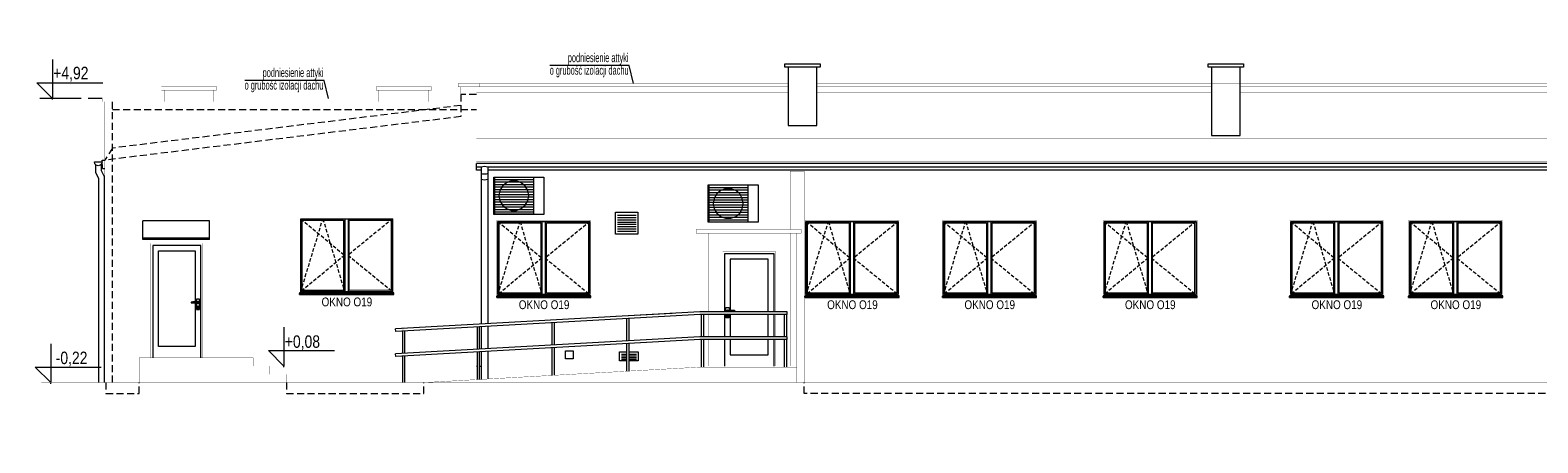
# Model space of a CAD drawing. Header units: millimetres. Extents: x 18880 to 99371, y -5529 to 27899.
# Tile 68 of 158: x 34081 to 36805, y 3915 to 4661. Entities that reach past the tile are written whole.
import ezdxf

# ---------------------------------------------------------------- set-up
doc = ezdxf.new("R2010")
doc.units = ezdxf.units.MM
doc.linetypes.add('DASHED', pattern=[19.05, 12.7, -6.35])
for name, color, linetype, lineweight in [('AA_HATCH', 252, 'Continuous', 0), ('AA_OPIS', 2, 'Continuous', 0), ('AA_WIDOK', 254, 'Continuous', 0), ('AA_WYMIAROWANIE_WEW', 253, 'Continuous', 0)]:
    doc.layers.add(name, color=color, linetype=linetype, lineweight=lineweight)
doc.styles.add('ARIAL', font='arial.ttf')
doc.styles.add('DIM07', font='romans.shx', dxfattribs={"width": 0.7})
doc.styles.add('Dimensions', font='arial.ttf', dxfattribs={"width": 0.8})
doc.dimstyles.new('Rzędne__wierzch', dxfattribs={"dimtxt": 15, "dimasz": 0.75, "dimexe": 8, "dimexo": 0, "dimgap": 0, "dimtad": 0, "dimjust": 2, "dimtih": 1, "dimtoh": 1, "dimlfac": 0.01, "dimzin": 1, "dimtxsty": 'Dimensions', "dimblk": 'KOTA', "dimcen": 0, "dimse1": 1, "dimse2": 1, "dimsd1": 1, "dimclrd": 256, "dimclre": 256, "dimclrt": 256, "dimazin": 0, "dimtfac": 1, "dimtofl": 0, "dimtmove": 2, "dimatfit": 2, "dimldrblk": 'NONE', "dimfxl": 1, "dimlwd": -1, "dimlwe": -1, "dimarcsym": 0})

# ---------------------------------------------------------------- blocks, each defined once
blk = doc.blocks.new('okno O19')
at = {"layer": 'AA_OPIS', "linetype": 'DASHED', "ltscale": 0.5}
for points in [[(-168, -2), (-88.6, -67.9), (-168, -134), (-128, -2), (-88.6, -133.9)], [(-2, -1.8), (-82.6, -67.9), (-2, -133.8)]]:
    blk.add_lwpolyline(points, dxfattribs=at)
at = {"layer": 'AA_WIDOK', "color": 255, "const_width": 0.3}
for points in [[(-170, -136), (-170, 0)], [(-170, 0), (0, 0)], [(0, 0), (0, -136)]]:
    blk.add_lwpolyline(points, dxfattribs=at)
at = {"layer": 'AA_WIDOK'}
for points in [[(-168, -2), (-2, -1.8)], [(-168, -134), (-168, -2)], [(-165.5, -4.5), (-90.5, -4.4)], [(-165.5, -131.5), (-165.5, -4.5)], [(-90.5, -4.4), (-90.5, -131.4)], [(-88.6, -1.9), (-88.6, -133.9)], [(-82.6, -1.9), (-82.6, -133.9)], [(-80.5, -4.4), (-4.5, -4.3)], [(-80.5, -131.4), (-80.5, -4.4)], [(-4.5, -4.3), (-4.5, -131.3)], [(-2, -1.8), (-2, -133.8)], [(-2, -133.8), (-168, -134)], [(-90.5, -131.4), (-165.5, -131.5)], [(-4.5, -131.3), (-80.5, -131.4)]]:
    blk.add_lwpolyline(points, dxfattribs=at)
at = {"layer": 'AA_WIDOK', "color": 4}
for points in [[(-170, -136), (-170, -136.8)], [(0, -136), (-170, -136)], [(0, -136.8), (0, -136)], [(-170, -136.8), (0, -136.8)], [(-170, -138.5), (-170, -136.8)], [(-170, -138.5), (0, -138.5)], [(-170, -139), (-170, -138.5)], [(-170, -139), (0, -139)], [(0, -138.5), (0, -136.8)], [(0, -139), (0, -138.5)]]:
    blk.add_lwpolyline(points, dxfattribs=at)
at = {"layer": 'AA_OPIS', "insert": (-84.6, -144.3), "char_height": 16, "width": 300, "attachment_point": 2, "style": 'ARIAL'}
blk.add_mtext('{\\W0.8;OKNO O19}', dxfattribs=at)
blk = doc.blocks.new('KOTA')
at = {"ltscale": 100}
blk.add_lwpolyline([(62.5, 0), (0, 0), (25, 25), (25, -81)], dxfattribs=at)
blk = doc.blocks.new('*D602')
at = {"layer": 'AA_WYMIAROWANIE_WEW', "transparency": 16777216}
blk.add_line((34121.3, 4535.3), (34121.3, 4536.4), dxfattribs=at)
at = {"layer": 'Defpoints', "color": 0, "transparency": 16777216}
for p in [(34121.3, 4537.6), (34131, 4537.6), (34646.4, 4045.5)]:
    blk.add_point(p, dxfattribs=at)
at = {"layer": 'AA_WYMIAROWANIE_WEW', "transparency": 16777216, "xscale": 1.125, "yscale": 1.125, "zscale": 1.125, "rotation": 90}
blk.add_blockref('KOTA', (34121.3, 4537.6), dxfattribs=at)
at = {"layer": 'AA_WYMIAROWANIE_WEW', "lineweight": 0, "transparency": 16777216, "insert": (34154.7, 4581.3), "char_height": 22.5, "attachment_point": 5, "style": 'Dimensions'}
blk.add_mtext('+4,92', dxfattribs=at)
blk = doc.blocks.new('_None')
blk = doc.blocks.new('*D603')
at = {"layer": 'AA_WYMIAROWANIE_WEW', "transparency": 16777216}
blk.add_line((34539.7, 4051.3), (34539.7, 4052.4), dxfattribs=at)
at = {"layer": 'Defpoints', "color": 0, "transparency": 16777216}
for p in [(34539.7, 4053.5), (34549.4, 4053.5), (35074, 4045.5)]:
    blk.add_point(p, dxfattribs=at)
at = {"layer": 'AA_WYMIAROWANIE_WEW', "transparency": 16777216, "xscale": 1.125, "yscale": 1.125, "zscale": 1.125, "rotation": 90}
blk.add_blockref('KOTA', (34539.7, 4053.5), dxfattribs=at)
at = {"layer": 'AA_WYMIAROWANIE_WEW', "lineweight": 0, "transparency": 16777216, "insert": (34573, 4095.6), "char_height": 22.5, "attachment_point": 5, "style": 'Dimensions'}
blk.add_mtext('+0,08', dxfattribs=at)
blk = doc.blocks.new('*D604')
at = {"layer": 'AA_WYMIAROWANIE_WEW', "transparency": 16777216}
blk.add_line((34118.6, 4021.3), (34118.6, 4022.4), dxfattribs=at)
at = {"layer": 'Defpoints', "color": 0, "transparency": 16777216}
for p in [(34113.7, 4023.5), (34118.6, 4023.5), (34081.2, 3914.5)]:
    blk.add_point(p, dxfattribs=at)
at = {"layer": 'AA_WYMIAROWANIE_WEW', "transparency": 16777216, "xscale": 1.125, "yscale": 1.125, "zscale": 1.125, "rotation": 90}
blk.add_blockref('KOTA', (34118.6, 4023.5), dxfattribs=at)
at = {"layer": 'AA_WYMIAROWANIE_WEW', "lineweight": 0, "transparency": 16777216, "insert": (34156, 4066.2), "char_height": 22.5, "attachment_point": 5, "style": 'Dimensions'}
blk.add_mtext('-0,22', dxfattribs=at)

msp = doc.modelspace()

# ---------------------------------------------------------------- linework, layer by layer
at = {"layer": 'AA_OPIS'}
for points in [[(35171.18719, 4564.57138), (35163.35251, 4597.03434), (35020.09776, 4597.03434)], [(34619.99599, 4537.57138), (34612.16131, 4570.03434), (34468.90656, 4570.03434)]]:
    msp.add_lwpolyline(points, dxfattribs=at)
at = {"layer": 'AA_WIDOK'}
for points in [[(35444.15638, 4594.0565), (35444.15638, 4600.0565), (35508.15638, 4600.0565), (35508.15638, 4594.0565)], [(35450.15638, 4488.56659), (35502.15638, 4488.56659), (35502.15638, 4594.0565), (35450.15638, 4594.0565)], [(36209.15638, 4594.0565), (36209.15638, 4600.0565), (36273.15638, 4600.0565), (36273.15638, 4594.0565)], [(36215.15638, 4470.29218), (36267.15638, 4470.29218), (36267.15638, 4594.0565), (36215.15638, 4594.0565)], [(35138.77046, 4331.79614), (35178.77046, 4331.79614), (35178.77046, 4291.79614), (35138.77046, 4291.79614)], [(35048.09428, 4080.80328), (35062.09428, 4080.80328), (35062.09428, 4066.80328), (35048.09428, 4066.80328)]]:
    msp.add_lwpolyline(points, close=True, dxfattribs=at)
at = {"layer": 'AA_WIDOK', "color": 4, "const_width": 0.5}
for points in [[(34318.15638, 4558.57138), (34418.15638, 4558.57138)], [(34318.15638, 4552.57138), (34318.15638, 4558.57138)], [(34318.15638, 4552.57138), (34418.15638, 4552.57138)], [(34418.15638, 4558.57138), (34418.21799, 4558.57138)], [(34418.15638, 4552.57138), (34418.15638, 4558.57138)], [(34418.21799, 4552.57138), (34418.21799, 4558.57138)], [(34706.15638, 4558.57138), (34806.15638, 4558.57138)], [(34706.15638, 4552.57138), (34706.15638, 4558.57138)], [(34706.15638, 4552.57138), (34806.15638, 4552.57138)], [(34806.15638, 4558.57138), (34806.21799, 4558.57138)], [(34806.15638, 4552.57138), (34806.15638, 4558.57138)], [(34806.15638, 4552.57138), (34806.21799, 4552.57138)], [(34806.21799, 4552.57138), (34806.21799, 4558.57138)], [(34854.15638, 4564.57138), (34892.15638, 4564.57138)], [(34854.15638, 4558.57138), (34854.15638, 4564.57138)], [(34854.15638, 4558.57138), (34892.15638, 4558.57138)], [(34892.15638, 4564.57138), (34892.21799, 4564.57138)], [(34892.15638, 4558.57138), (34892.15638, 4564.57138)], [(34892.15638, 4558.57138), (34892.21799, 4558.57138)], [(34892.21799, 4564.57138), (35450.15638, 4564.57138)], [(34892.21799, 4558.57138), (34892.21799, 4564.57138)], [(34892.21799, 4558.57138), (35450.15638, 4558.57138)], [(35502.15638, 4564.57138), (37688.09451, 4564.57138)], [(35502.15638, 4558.57138), (36215.15638, 4558.57138)], [(36267.15638, 4558.57138), (37688.09451, 4558.57138)], [(34211.15639, 4537.57138), (34323.15638, 4537.57138)], [(34211.15639, 4531.57138), (34211.15639, 4537.57138)], [(34211.15639, 4531.57138), (34323.15638, 4531.57138)], [(34413.15638, 4537.57138), (34711.15638, 4537.57138)], [(34413.15638, 4531.57138), (34711.15638, 4531.57138)], [(34801.15638, 4537.57138), (34859.15638, 4537.57138)], [(34801.15638, 4531.57138), (34859.15638, 4531.57138)]]:
    msp.add_lwpolyline(points, dxfattribs=at)
at = {"layer": 'AA_WIDOK', "const_width": 0.5}
for points in [[(34323.15638, 4531.57138), (34323.15638, 4552.57138)], [(34413.15638, 4531.57138), (34413.15638, 4552.57138)], [(34711.15638, 4531.57138), (34711.15638, 4552.57138)], [(34801.15638, 4531.57138), (34801.15638, 4552.57138)], [(34859.15638, 4531.57138), (34859.15638, 4558.57138)], [(34887.15638, 4423.42399), (34887.15638, 4558.57138)], [(35450.15638, 4548.97606), (34887.15638, 4548.97606)], [(36215.15638, 4548.97606), (35502.15638, 4548.97606)], [(37693.15638, 4548.97606), (36267.15638, 4548.97606)], [(34216.15638, 4053.54791), (34216.15638, 4531.57138)], [(34887.15638, 4464.27068), (37693.15638, 4464.27068)], [(34887.15638, 4423.42399), (34887.15638, 4423.02399)], [(34887.15638, 4423.02399), (37693.15638, 4423.02399)], [(34887.15638, 4419.97606), (34887.15638, 4423.02399)], [(35454.15638, 4405.97606), (35479.15638, 4405.97606)], [(35454.15638, 4300.54791), (35454.15638, 4405.97606)], [(35479.15638, 4023.54791), (35479.15638, 4405.97606)], [(35474.15638, 4300.54791), (35284.15638, 4300.54791)], [(35284.15638, 4293.54791), (35284.15638, 4300.54791)], [(35474.15638, 4293.54791), (35284.15638, 4293.54791)], [(35291.15638, 4293.54791), (35291.15638, 4151.54791)], [(35306.15638, 4293.54791), (35306.15638, 4151.54791)], [(35454.15638, 4053.54791), (35454.15638, 4293.54791)], [(35466.15638, 4051.58614), (35466.15638, 4293.54791)], [(35474.15638, 4293.54791), (35474.15638, 4300.54791)], [(35291.15638, 4146.52916), (35291.15638, 4106.537)], [(35306.15638, 4146.54791), (35306.15638, 4106.537)], [(35291.15638, 4101.52916), (35291.15638, 4053.54791)], [(35306.15638, 4101.537), (35306.15638, 4053.54791)], [(34278.15638, 4068.54791), (34484.15638, 4068.54791)], [(34278.15638, 4023.54791), (34278.15638, 4068.54791)], [(34544.15638, 4023.54791), (34544.15638, 4038.54791), (34514.15638, 4038.54791), (34514.15638, 4053.54791), (34484.15638, 4053.54791), (34484.15638, 4068.54791)], [(34278.15638, 4053.54791), (34216.15638, 4053.54791)], [(34218.15638, 4023.54791), (34218.15638, 4053.54791)], [(34754.11808, 4053.54791), (34514.15638, 4053.54791)], [(34544.15638, 4023.54791), (34544.15638, 4038.54791)], [(34887.15638, 4053.54791), (34758.11808, 4053.54791)], [(34791.00675, 4023.54791), (35291.15638, 4051.54791)], [(34907.74668, 4053.54791), (35024.10077, 4053.54791)], [(35028.10077, 4053.54791), (35159.09212, 4053.54791)], [(35163.09212, 4053.54791), (35291.15638, 4053.54791)], [(35291.15638, 4053.54791), (35294.08347, 4053.54791)], [(35291.15638, 4051.54791), (35466.15638, 4051.54791)], [(35298.08347, 4053.54791), (35306.15638, 4053.54791)], [(35306.15638, 4053.54791), (35332.15638, 4053.54791)], [(35428.15638, 4053.54791), (35332.15638, 4053.54791)], [(35428.15638, 4053.54791), (35444.08347, 4053.54791)], [(35448.08347, 4053.54791), (35454.15638, 4053.54791)], [(35454.15638, 4053.54791), (35466.15638, 4053.54791)], [(35466.15638, 4023.54791), (35466.15638, 4051.54791)], [(35479.15638, 4053.54791), (37670.81155, 4053.54791)]]:
    msp.add_lwpolyline(points, dxfattribs=at)
at = {"layer": 'AA_WIDOK', "color": 1, "lineweight": 0, "ltscale": 0.1, "const_width": 2}
msp.add_lwpolyline([(34148.33179, 4537.57138), (34098.33179, 4537.57138)], dxfattribs=at)
at = {"layer": 'AA_WIDOK', "color": 251, "linetype": 'DASHED', "lineweight": 0, "ltscale": 2}
msp.add_lwpolyline([(34211.15639, 4537.57138), (34100.33262, 4537.57138)], dxfattribs=at)
at = {"layer": 'AA_WIDOK', "color": 8, "linetype": 'DASHED'}
for points in [[(34859.15638, 4544.57138), (34859.15638, 4504.57138), (34216.15638, 4425.85989)], [(34859.15638, 4524.72067), (34230.15638, 4447.72297), (34216.15638, 4425.85989)], [(34230.15638, 4023.54791), (34230.15638, 4531.57138)], [(34887.15638, 4544.57138), (34859.15638, 4544.57138)], [(34230.15638, 4517.57138), (34887.15638, 4517.57138)], [(34218.15638, 4023.54791), (34218.15638, 4003.54791), (34278.15638, 4003.54791), (34278.15638, 4023.54791)], [(34544.15638, 4023.54791), (34544.15638, 4003.54791), (34792.12642, 4003.54791), (34792.12642, 4023.54791)], [(38323.15638, 4003.54791), (35479.15638, 4003.54791), (35479.15638, 4023.54791)]]:
    msp.add_lwpolyline(points, dxfattribs=at)
at = {"layer": 'AA_WIDOK', "color": 4}
for points in [[(34198.0942, 4419.04791), (34197.15638, 4422.54791)], [(34197.15638, 4422.54791), (34204.15638, 4422.54791)], [(34200.65638, 4416.48573), (34198.0942, 4419.04791)], [(34199.15638, 4417.98573), (34199.15638, 4403.68513)], [(34204.15638, 4415.54791), (34200.65638, 4416.48573)], [(34204.15638, 4422.54791), (34211.15638, 4422.54791)], [(34207.65638, 4416.48573), (34204.15638, 4415.54791)], [(34210.21856, 4419.04791), (34207.65638, 4416.48573)], [(34209.15638, 4417.98573), (34209.15638, 4406.82766)], [(34211.15638, 4422.54791), (34210.21856, 4419.04791)], [(37735.15638, 4419.97606), (34887.15638, 4419.97606)], [(34887.15638, 4416.47606), (34887.15638, 4419.97606)], [(34887.15638, 4413.91389), (34887.15638, 4416.47606)], [(34887.15638, 4412.97606), (34887.15638, 4413.91389)], [(34895.74668, 4412.97606), (34887.15638, 4412.97606)], [(34895.74668, 4412.97606), (34895.74668, 4129.43014)], [(37670.81155, 4412.97606), (34907.74668, 4412.97606)], [(34907.74668, 4412.97606), (34907.74668, 4402.68455)], [(34907.74668, 4412.97606), (34907.74668, 4130.10104)], [(34199.15638, 4403.68513), (34204.60377, 4393.00597)], [(34204.60377, 4393.00597), (34204.60377, 4023.54791)], [(34209.15638, 4406.82766), (34214.60377, 4396.14851)], [(34214.60377, 4396.14851), (34214.60377, 4023.54791)], [(34895.74668, 4124.42233), (34895.74668, 4084.43014)], [(34907.74668, 4125.09323), (34907.74668, 4085.10104)], [(34895.74668, 4079.42233), (34895.74668, 4029.41159)], [(34907.74668, 4080.09323), (34907.74668, 4030.08339)]]:
    msp.add_lwpolyline(points, dxfattribs=at)
at = {"layer": 'AA_WIDOK'}
for points in [[(34211.15638, 4425.55989), (34216.15638, 4425.85989)], [(34212.05476, 4410.58682), (34211.15638, 4425.55989)], [(34887.15638, 4408.07176), (34887.15638, 4412.97606)], [(34212.05476, 4410.58682), (34216.15638, 4410.83292)], [(34887.15638, 4407.97606), (34887.15638, 4408.07176)], [(34887.15638, 4408.07176), (34895.74668, 4408.07176)], [(34895.74668, 4407.97606), (34887.15638, 4407.97606)], [(34907.74668, 4408.07176), (37670.81155, 4408.07176)], [(34918.85066, 4327.81157), (34918.85066, 4395.31157)], [(34918.85066, 4395.31157), (35008.85066, 4395.31157)], [(34918.85066, 4390.81157), (34919.75066, 4390.81157)], [(34918.85066, 4386.31157), (34919.75066, 4386.31157)], [(34990.85066, 4394.63657), (34919.75066, 4394.63657)], [(34919.75066, 4394.63657), (34919.75066, 4328.48657)], [(34919.75066, 4390.81157), (34990.85066, 4390.81157)], [(34919.75066, 4386.31157), (34990.85066, 4386.31157)], [(34941.35066, 4384.94426), (34934.16746, 4378.91684)], [(34950.16216, 4388.15138), (34941.35066, 4384.94426)], [(34959.53916, 4388.15138), (34950.16216, 4388.15138)], [(34968.35066, 4384.94426), (34959.53916, 4388.15138)], [(34975.53386, 4378.91684), (34968.35066, 4384.94426)], [(34990.85066, 4328.48657), (34990.85066, 4394.63657)], [(35008.85066, 4395.31157), (35008.85066, 4327.81157)], [(35452.15638, 4408.07176), (35452.15638, 4407.97606)], [(35469.15638, 4408.07176), (35469.15638, 4407.97606)], [(35497.15638, 4407.97606), (35497.15638, 4408.07176)], [(35665.15638, 4408.07176), (35665.15638, 4407.97606)], [(35682.15638, 4408.07176), (35682.15638, 4407.97606)], [(36081.63449, 4408.05948), (36081.63449, 4408.07176)], [(36081.63449, 4407.97606), (36081.63449, 4408.05948)], [(36083.19438, 4408.05948), (36083.19438, 4408.07176)], [(36083.19438, 4407.97606), (36083.19438, 4408.05948)], [(36152.98848, 4407.97606), (36153.1522, 4408.07176)], [(36195.6697, 4408.07176), (36195.83342, 4407.97606)], [(36222.15638, 4407.97606), (36222.15638, 4408.07176)], [(36258.15638, 4407.97606), (36258.15638, 4408.07176)], [(36275.15638, 4407.97606), (36275.15638, 4408.07176)], [(36796.15638, 4407.97606), (36796.15638, 4408.07176)], [(34918.85066, 4381.81157), (34919.75066, 4381.81157)], [(34918.85066, 4377.31157), (34919.75066, 4377.31157)], [(34918.85066, 4372.81157), (34919.75066, 4372.81157)], [(34918.85066, 4368.31157), (34919.75066, 4368.31157)], [(34918.85066, 4363.81157), (34919.75066, 4363.81157)], [(34918.85066, 4359.31157), (34919.75066, 4359.31157)], [(34919.75066, 4381.81157), (34990.85066, 4381.81157)], [(34919.75066, 4377.31157), (34990.85066, 4377.31157)], [(34919.75066, 4372.81157), (34990.85066, 4372.81157)], [(34919.75066, 4368.31157), (34990.85066, 4368.31157)], [(34919.75066, 4363.81157), (34990.85066, 4363.81157)], [(34919.75066, 4359.31157), (34990.85066, 4359.31157)], [(34929.47896, 4370.79612), (34927.85066, 4361.56157)], [(34927.85066, 4361.56157), (34929.47896, 4352.32703)], [(34934.16746, 4378.91684), (34929.47896, 4370.79612)], [(34980.22236, 4370.79612), (34975.53386, 4378.91684)], [(34981.85066, 4361.56157), (34980.22236, 4370.79612)], [(34980.22236, 4352.32703), (34981.85066, 4361.56157)], [(35306.15638, 4313.54791), (35306.15638, 4381.04791)], [(35306.15638, 4381.04791), (35396.15638, 4381.04791)], [(35306.15638, 4376.54791), (35307.05638, 4376.54791)], [(35306.15638, 4372.04791), (35307.05638, 4372.04791)], [(35306.15638, 4367.54791), (35307.05638, 4367.54791)], [(35306.15638, 4363.04791), (35307.05638, 4363.04791)], [(35306.15638, 4358.54791), (35307.05638, 4358.54791)], [(35378.15638, 4380.37291), (35307.05638, 4380.37291)], [(35307.05638, 4380.37291), (35307.05638, 4314.22291)], [(35307.05638, 4376.54791), (35378.15638, 4376.54791)], [(35307.05638, 4372.04791), (35378.15638, 4372.04791)], [(35307.05638, 4367.54791), (35378.15638, 4367.54791)], [(35307.05638, 4363.04791), (35378.15638, 4363.04791)], [(35307.05638, 4358.54791), (35378.15638, 4358.54791)], [(35321.47318, 4364.65317), (35316.78468, 4356.53245)], [(35328.65638, 4370.68059), (35321.47318, 4364.65317)], [(35337.46788, 4373.88772), (35328.65638, 4370.68059)], [(35346.84488, 4373.88772), (35337.46788, 4373.88772)], [(35355.65638, 4370.68059), (35346.84488, 4373.88772)], [(35362.83958, 4364.65317), (35355.65638, 4370.68059)], [(35367.52808, 4356.53245), (35362.83958, 4364.65317)], [(35378.15638, 4314.22291), (35378.15638, 4380.37291)], [(35396.15638, 4381.04791), (35396.15638, 4313.54791)], [(34918.85066, 4354.81157), (34919.75066, 4354.81157)], [(34918.85066, 4350.31157), (34919.75066, 4350.31157)], [(34918.85066, 4345.81157), (34919.75066, 4345.81157)], [(34918.85066, 4341.31157), (34919.75066, 4341.31157)], [(34918.85066, 4336.81157), (34919.75066, 4336.81157)], [(34918.85066, 4332.31157), (34919.75066, 4332.31157)], [(34919.75066, 4354.81157), (34990.85066, 4354.81157)], [(34919.75066, 4350.31157), (34990.85066, 4350.31157)], [(34919.75066, 4345.81157), (34990.85066, 4345.81157)], [(34919.75066, 4341.31157), (34990.85066, 4341.31157)], [(34919.75066, 4336.81157), (34990.85066, 4336.81157)], [(34919.75066, 4332.31157), (34990.85066, 4332.31157)], [(34929.47896, 4352.32703), (34934.16746, 4344.20631)], [(34934.16746, 4344.20631), (34941.35066, 4338.17889)], [(34941.35066, 4338.17889), (34950.16216, 4334.97176)], [(34950.16216, 4334.97176), (34959.53916, 4334.97176)], [(34959.53916, 4334.97176), (34968.35066, 4338.17889)], [(34968.35066, 4338.17889), (34975.53386, 4344.20631)], [(34975.53386, 4344.20631), (34980.22236, 4352.32703)], [(35306.15638, 4354.04791), (35307.05638, 4354.04791)], [(35306.15638, 4349.54791), (35307.05638, 4349.54791)], [(35306.15638, 4345.04791), (35307.05638, 4345.04791)], [(35306.15638, 4340.54791), (35307.05638, 4340.54791)], [(35306.15638, 4336.04791), (35307.05638, 4336.04791)], [(35306.15638, 4331.54791), (35307.05638, 4331.54791)], [(35307.05638, 4354.04791), (35378.15638, 4354.04791)], [(35307.05638, 4349.54791), (35378.15638, 4349.54791)], [(35307.05638, 4345.04791), (35378.15638, 4345.04791)], [(35307.05638, 4340.54791), (35378.15638, 4340.54791)], [(35307.05638, 4336.04791), (35378.15638, 4336.04791)], [(35307.05638, 4331.54791), (35378.15638, 4331.54791)], [(35316.78468, 4356.53245), (35315.15638, 4347.29791)], [(35315.15638, 4347.29791), (35316.78468, 4338.06336)], [(35316.78468, 4338.06336), (35321.47318, 4329.94264)], [(35362.83958, 4329.94264), (35367.52808, 4338.06336)], [(35369.15638, 4347.29791), (35367.52808, 4356.53245)], [(35367.52808, 4338.06336), (35369.15638, 4347.29791)], [(34284.87404, 4315.62172), (34284.87404, 4315.94627)], [(34404.87404, 4315.94627), (34284.87404, 4315.94627)], [(34284.87404, 4314.64931), (34284.87404, 4315.62172)], [(34284.87404, 4313.03267), (34284.87404, 4314.64931)], [(34284.87404, 4310.77787), (34284.87404, 4313.03267)], [(34284.87404, 4307.89338), (34284.87404, 4310.77787)], [(34284.87404, 4304.39002), (34284.87404, 4307.89338)], [(34284.87404, 4300.28093), (34284.87404, 4304.39002)], [(34404.87404, 4315.62172), (34404.87404, 4315.94627)], [(34404.87404, 4314.64931), (34404.87404, 4315.62172)], [(34404.87404, 4313.03267), (34404.87404, 4314.64931)], [(34404.87404, 4310.77787), (34404.87404, 4313.03267)], [(34404.87404, 4307.89338), (34404.87404, 4310.77787)], [(34404.87404, 4304.39002), (34404.87404, 4307.89338)], [(34404.87404, 4300.28093), (34404.87404, 4304.39002)], [(35008.85066, 4327.81157), (34918.85066, 4327.81157)], [(34919.75066, 4328.48657), (34990.85066, 4328.48657)], [(35142.17497, 4326.17341), (35175.68957, 4326.17341)], [(35142.17497, 4322.0745), (35175.68957, 4322.0745)], [(35142.17497, 4317.97559), (35175.68957, 4317.97559)], [(35142.17497, 4313.87668), (35175.68957, 4313.87668)], [(35142.17497, 4309.77777), (35175.68957, 4309.77777)], [(35142.17497, 4305.67886), (35175.68957, 4305.67886)], [(35306.15638, 4327.04791), (35307.05638, 4327.04791)], [(35306.15638, 4322.54791), (35307.05638, 4322.54791)], [(35306.15638, 4318.04791), (35307.05638, 4318.04791)], [(35396.15638, 4313.54791), (35306.15638, 4313.54791)], [(35307.05638, 4327.04791), (35378.15638, 4327.04791)], [(35307.05638, 4322.54791), (35378.15638, 4322.54791)], [(35307.05638, 4318.04791), (35378.15638, 4318.04791)], [(35307.05638, 4314.22291), (35378.15638, 4314.22291)], [(35321.47318, 4329.94264), (35328.65638, 4323.91522)], [(35328.65638, 4323.91522), (35337.46788, 4320.7081)], [(35337.46788, 4320.7081), (35346.84488, 4320.7081)], [(35346.84488, 4320.7081), (35355.65638, 4323.91522)], [(35355.65638, 4323.91522), (35362.83958, 4329.94264)], [(34284.87404, 4295.58154), (34284.87404, 4300.28093)], [(34284.87404, 4290.30948), (34284.87404, 4295.58154)], [(34284.87404, 4284.48452), (34284.87404, 4290.30948)], [(34284.87404, 4282.52238), (34284.87404, 4284.48452)], [(34404.87404, 4284.48452), (34284.87404, 4284.48452)], [(34404.87404, 4282.52238), (34284.87404, 4282.52238)], [(34404.87404, 4295.58154), (34404.87404, 4300.28093)], [(34404.87404, 4290.30948), (34404.87404, 4295.58154)], [(34404.87404, 4284.48452), (34404.87404, 4290.30948)], [(34404.87404, 4282.52238), (34404.87404, 4284.48452)], [(35142.17497, 4301.57995), (35175.68957, 4301.57995)], [(35142.17497, 4297.48104), (35175.68957, 4297.48104)], [(34302.95638, 4271.74791), (34302.95638, 4261.74791)], [(34389.35638, 4271.74791), (34302.95638, 4271.74791)], [(34302.95638, 4261.74791), (34302.95638, 4088.54791)], [(34312.95638, 4088.54791), (34312.95638, 4261.74791)], [(34312.95638, 4261.74791), (34379.35638, 4261.74791)], [(34379.35638, 4261.74791), (34379.35638, 4169.47453)], [(34389.35638, 4261.74791), (34389.35638, 4271.74791)], [(34389.35638, 4088.54791), (34389.35638, 4261.74791)], [(35335.95638, 4246.74791), (35335.95638, 4256.74791)], [(35335.95638, 4256.74791), (35424.35638, 4256.74791)], [(35424.35638, 4256.74791), (35424.35638, 4246.74791)], [(35335.95638, 4151.54791), (35335.95638, 4246.74791)], [(35345.95638, 4246.74791), (35345.95638, 4154.47453)], [(35414.35638, 4246.74791), (35345.95638, 4246.74791)], [(35414.35638, 4151.54791), (35414.35638, 4246.74791)], [(35424.35638, 4246.74791), (35424.35638, 4151.54791)], [(34372.61592, 4169.27302), (34371.81026, 4169.24791)], [(34371.81026, 4169.24791), (34371.81026, 4167.84791)], [(34371.81026, 4167.84791), (34372.61592, 4167.8228)], [(34375.20535, 4169.35156), (34372.61592, 4169.27302)], [(34372.61592, 4167.8228), (34375.20535, 4167.74426)], [(34377.84541, 4169.4301), (34375.20535, 4169.35156)], [(34375.20535, 4167.74426), (34377.84541, 4167.66572)], [(34380.51599, 4169.50864), (34377.84541, 4169.4301)], [(34377.84541, 4167.66572), (34380.51599, 4167.58718)], [(34379.35638, 4167.62128), (34379.35638, 4088.54791)], [(34381.85638, 4169.54791), (34380.51599, 4169.50864)], [(34380.51599, 4167.58718), (34381.85638, 4167.54791)], [(34387.20638, 4174.54791), (34381.50638, 4174.54791)], [(34381.50638, 4174.54791), (34381.50638, 4169.53765)], [(34381.50638, 4167.55816), (34381.50638, 4155.54791)], [(34384.35638, 4169.54791), (34381.85638, 4169.54791)], [(34381.85638, 4167.54791), (34384.35638, 4167.54791)], [(34383.70638, 4169.67374), (34383.58055, 4169.54791)], [(34383.58055, 4167.54791), (34383.70638, 4167.42207)], [(34384.35638, 4169.84791), (34383.70638, 4169.67374)], [(34383.70638, 4167.42207), (34384.35638, 4167.24791)], [(34383.75638, 4169.58714), (34383.71715, 4169.54791)], [(34383.71715, 4167.54791), (34383.75638, 4167.50868)], [(34384.35638, 4169.74791), (34383.75638, 4169.58714)], [(34383.75638, 4167.50868), (34384.35638, 4167.34791)], [(34385.00638, 4169.67374), (34384.35638, 4169.84791)], [(34384.95638, 4169.58714), (34384.35638, 4169.74791)], [(34384.85638, 4169.41393), (34384.35638, 4169.54791)], [(34384.35638, 4167.54791), (34384.85638, 4167.68188)], [(34384.35638, 4167.34791), (34384.95638, 4167.50868)], [(34384.35638, 4167.24791), (34385.00638, 4167.42207)], [(34385.2224, 4169.04791), (34384.85638, 4169.41393)], [(34384.85638, 4167.68188), (34385.2224, 4168.04791)], [(34385.39561, 4169.14791), (34384.95638, 4169.58714)], [(34384.95638, 4167.50868), (34385.39561, 4167.94791)], [(34385.48221, 4169.19791), (34385.00638, 4169.67374)], [(34385.00638, 4167.42207), (34385.48221, 4167.89791)], [(34385.35638, 4168.54791), (34385.2224, 4169.04791)], [(34385.2224, 4168.04791), (34385.35638, 4168.54791)], [(34385.55638, 4168.54791), (34385.39561, 4169.14791)], [(34385.39561, 4167.94791), (34385.55638, 4168.54791)], [(34385.65638, 4168.54791), (34385.48221, 4169.19791)], [(34385.48221, 4167.89791), (34385.65638, 4168.54791)], [(34387.20638, 4155.54791), (34387.20638, 4174.54791)], [(34381.50638, 4155.54791), (34387.20638, 4155.54791)], [(34382.45112, 4160.14791), (34382.15638, 4159.04791)], [(34382.15638, 4159.04791), (34382.45112, 4157.94791)], [(34382.62433, 4160.04791), (34382.35638, 4159.04791)], [(34382.35638, 4159.04791), (34382.62433, 4158.04791)], [(34383.25638, 4160.95316), (34382.45112, 4160.14791)], [(34382.45112, 4157.94791), (34383.25638, 4157.14265)], [(34383.35638, 4160.77996), (34382.62433, 4160.04791)], [(34382.62433, 4158.04791), (34383.35638, 4157.31586)], [(34384.35638, 4161.24791), (34383.25638, 4160.95316)], [(34383.25638, 4157.14265), (34384.35638, 4156.84791)], [(34384.35638, 4161.04791), (34383.35638, 4160.77996)], [(34383.35638, 4157.31586), (34384.35638, 4157.04791)], [(34383.66356, 4160.34791), (34383.55638, 4159.94791)], [(34383.55638, 4159.94791), (34383.66356, 4159.54791)], [(34383.75016, 4160.29791), (34383.65638, 4159.94791)], [(34383.65638, 4159.94791), (34383.75016, 4159.59791)], [(34383.95638, 4160.64073), (34383.66356, 4160.34791)], [(34383.66356, 4159.54791), (34383.95638, 4159.25509)], [(34384.00638, 4160.55413), (34383.75016, 4160.29791)], [(34383.75016, 4159.59791), (34384.00638, 4159.34169)], [(34384.35638, 4160.74791), (34383.95638, 4160.64073)], [(34383.95638, 4159.25509), (34384.35638, 4159.14791)], [(34384.35638, 4160.64791), (34384.00638, 4160.55413)], [(34384.00638, 4159.34169), (34384.35638, 4159.24791)], [(34385.45638, 4160.95316), (34384.35638, 4161.24791)], [(34385.35638, 4160.77996), (34384.35638, 4161.04791)], [(34384.75638, 4160.64073), (34384.35638, 4160.74791)], [(34384.70638, 4160.55413), (34384.35638, 4160.64791)], [(34384.35638, 4159.24791), (34384.70638, 4159.34169)], [(34384.35638, 4159.14791), (34384.75638, 4159.25509)], [(34384.35638, 4157.04791), (34385.35638, 4157.31586)], [(34384.35638, 4156.84791), (34385.45638, 4157.14265)], [(34384.9626, 4160.29791), (34384.70638, 4160.55413)], [(34384.70638, 4159.34169), (34384.9626, 4159.59791)], [(34385.0492, 4160.34791), (34384.75638, 4160.64073)], [(34384.75638, 4159.25509), (34385.0492, 4159.54791)], [(34385.05638, 4159.94791), (34384.9626, 4160.29791)], [(34384.9626, 4159.59791), (34385.05638, 4159.94791)], [(34385.15638, 4159.94791), (34385.0492, 4160.34791)], [(34385.0492, 4159.54791), (34385.15638, 4159.94791)], [(34386.08843, 4160.04791), (34385.35638, 4160.77996)], [(34385.35638, 4157.31586), (34386.08843, 4158.04791)], [(34386.26164, 4160.14791), (34385.45638, 4160.95316)], [(34385.45638, 4157.14265), (34386.26164, 4157.94791)], [(34386.35638, 4159.04791), (34386.08843, 4160.04791)], [(34386.08843, 4158.04791), (34386.35638, 4159.04791)], [(34386.55638, 4159.04791), (34386.26164, 4160.14791)], [(34386.26164, 4157.94791), (34386.55638, 4159.04791)], [(35291.15699, 4151.537), (34741.31061, 4120.79582)], [(35291.4361, 4146.5448), (34741.58972, 4115.80362)], [(35241.14874, 4148.74832), (35138.96195, 4143.02757)], [(35291.15638, 4151.53697), (35291.15638, 4151.54791)], [(35448.58347, 4151.54791), (35291.15638, 4151.54791)], [(35291.43592, 4146.54791), (35291.15638, 4146.54791)], [(35448.58347, 4146.54791), (35291.43592, 4146.54791)], [(35294.08347, 4106.537), (35294.08347, 4146.54791)], [(35298.08347, 4106.537), (35298.08347, 4146.54791)], [(35335.95638, 4106.537), (35335.95638, 4146.54791)], [(35338.10638, 4159.54791), (35343.80638, 4159.54791)], [(35338.10638, 4151.54791), (35338.10638, 4159.54791)], [(35338.10638, 4140.54791), (35338.10638, 4146.54791)], [(35343.80638, 4140.54791), (35338.10638, 4140.54791)], [(35338.75638, 4144.04791), (35339.05112, 4145.14791)], [(35339.05112, 4142.94791), (35338.75638, 4144.04791)], [(35338.95638, 4144.04791), (35339.22433, 4145.04791)], [(35339.22433, 4143.04791), (35338.95638, 4144.04791)], [(35339.05112, 4145.14791), (35339.85638, 4145.95316)], [(35339.85638, 4142.14265), (35339.05112, 4142.94791)], [(35339.22433, 4145.04791), (35339.95638, 4145.77996)], [(35339.95638, 4142.31586), (35339.22433, 4143.04791)], [(35339.65638, 4153.54791), (35339.83055, 4154.19791)], [(35339.83055, 4152.89791), (35339.65638, 4153.54791)], [(35339.75638, 4153.54791), (35339.91715, 4154.14791)], [(35339.91715, 4152.94791), (35339.75638, 4153.54791)], [(35339.83055, 4154.19791), (35340.30638, 4154.67374)], [(35340.30638, 4152.42207), (35339.83055, 4152.89791)], [(35339.85638, 4145.95316), (35340.95638, 4146.24791)], [(35340.95638, 4141.84791), (35339.85638, 4142.14265)], [(35339.91715, 4154.14791), (35340.35638, 4154.58714)], [(35340.35638, 4152.50868), (35339.91715, 4152.94791)], [(35339.95638, 4153.54791), (35340.09035, 4154.04791)], [(35340.09035, 4153.04791), (35339.95638, 4153.54791)], [(35339.95638, 4145.77996), (35340.95638, 4146.04791)], [(35340.95638, 4142.04791), (35339.95638, 4142.31586)], [(35340.09035, 4154.04791), (35340.45638, 4154.41393)], [(35340.45638, 4152.68188), (35340.09035, 4153.04791)], [(35340.15638, 4144.94791), (35340.26356, 4145.34791)], [(35340.26356, 4144.54791), (35340.15638, 4144.94791)], [(35340.25638, 4144.94791), (35340.35016, 4145.29791)], [(35340.35016, 4144.59791), (35340.25638, 4144.94791)], [(35340.26356, 4145.34791), (35340.55638, 4145.64073)], [(35340.55638, 4144.25509), (35340.26356, 4144.54791)], [(35340.30638, 4154.67374), (35340.95638, 4154.84791)], [(35340.95638, 4152.24791), (35340.30638, 4152.42207)], [(35340.35016, 4145.29791), (35340.60638, 4145.55413)], [(35340.60638, 4144.34169), (35340.35016, 4144.59791)], [(35340.35638, 4154.58714), (35340.95638, 4154.74791)], [(35340.95638, 4152.34791), (35340.35638, 4152.50868)], [(35340.45638, 4154.41393), (35340.95638, 4154.54791)], [(35340.95638, 4152.54791), (35340.45638, 4152.68188)], [(35340.55638, 4145.64073), (35340.95638, 4145.74791)], [(35340.95638, 4144.14791), (35340.55638, 4144.25509)], [(35340.60638, 4145.55413), (35340.95638, 4145.64791)], [(35340.95638, 4144.24791), (35340.60638, 4144.34169)], [(35340.95638, 4154.84791), (35341.60638, 4154.67374)], [(35340.95638, 4154.74791), (35341.55638, 4154.58714)], [(35340.95638, 4154.54791), (35343.45638, 4154.54791)], [(35343.45638, 4152.54791), (35340.95638, 4152.54791)], [(35341.55638, 4152.50868), (35340.95638, 4152.34791)], [(35341.60638, 4152.42207), (35340.95638, 4152.24791)], [(35340.95638, 4146.24791), (35342.05638, 4145.95316)], [(35340.95638, 4146.04791), (35341.95638, 4145.77996)], [(35340.95638, 4145.74791), (35341.35638, 4145.64073)], [(35340.95638, 4145.64791), (35341.30638, 4145.55413)], [(35341.30638, 4144.34169), (35340.95638, 4144.24791)], [(35341.35638, 4144.25509), (35340.95638, 4144.14791)], [(35341.95638, 4142.31586), (35340.95638, 4142.04791)], [(35342.05638, 4142.14265), (35340.95638, 4141.84791)], [(35341.30638, 4145.55413), (35341.5626, 4145.29791)], [(35341.5626, 4144.59791), (35341.30638, 4144.34169)], [(35341.35638, 4145.64073), (35341.6492, 4145.34791)], [(35341.6492, 4144.54791), (35341.35638, 4144.25509)], [(35341.55638, 4154.58714), (35341.59561, 4154.54791)], [(35341.59561, 4152.54791), (35341.55638, 4152.50868)], [(35341.5626, 4145.29791), (35341.65638, 4144.94791)], [(35341.65638, 4144.94791), (35341.5626, 4144.59791)], [(35341.60638, 4154.67374), (35341.73221, 4154.54791)], [(35341.73221, 4152.54791), (35341.60638, 4152.42207)], [(35341.6492, 4145.34791), (35341.75638, 4144.94791)], [(35341.75638, 4144.94791), (35341.6492, 4144.54791)], [(35341.95638, 4145.77996), (35342.68843, 4145.04791)], [(35342.68843, 4143.04791), (35341.95638, 4142.31586)], [(35342.05638, 4145.95316), (35342.86164, 4145.14791)], [(35342.86164, 4142.94791), (35342.05638, 4142.14265)], [(35342.68843, 4145.04791), (35342.95638, 4144.04791)], [(35342.95638, 4144.04791), (35342.68843, 4143.04791)], [(35342.86164, 4145.14791), (35343.15638, 4144.04791)], [(35343.15638, 4144.04791), (35342.86164, 4142.94791)], [(35343.45638, 4154.54791), (35344.79677, 4154.50864)], [(35344.79677, 4152.58718), (35343.45638, 4152.54791)], [(35343.80638, 4159.54791), (35343.80638, 4154.53765)], [(35343.80638, 4152.55816), (35343.80638, 4151.54791)], [(35343.80638, 4146.54791), (35343.80638, 4140.54791)], [(35344.79677, 4154.50864), (35347.46735, 4154.4301)], [(35347.46735, 4152.66572), (35344.79677, 4152.58718)], [(35345.95638, 4152.62128), (35345.95638, 4151.54791)], [(35345.95638, 4146.54791), (35345.95638, 4106.537)], [(35347.46735, 4154.4301), (35350.10741, 4154.35156)], [(35350.10741, 4152.74426), (35347.46735, 4152.66572)], [(35350.10741, 4154.35156), (35352.69684, 4154.27302)], [(35352.69684, 4152.8228), (35350.10741, 4152.74426)], [(35352.69684, 4154.27302), (35353.5025, 4154.24791)], [(35353.5025, 4152.84791), (35352.69684, 4152.8228)], [(35353.5025, 4154.24791), (35353.5025, 4152.84791)], [(35414.35638, 4106.537), (35414.35638, 4146.54791)], [(35424.35638, 4146.54791), (35424.35638, 4106.537)], [(35444.08347, 4106.537), (35444.08347, 4146.54791)], [(35448.08347, 4106.537), (35448.08347, 4146.54791)], [(35448.58347, 4146.54791), (35448.58347, 4151.54791)], [(34741.58972, 4115.80362), (34741.31061, 4120.79582)], [(34754.11808, 4121.54791), (34754.65397, 4121.54791)], [(34754.11808, 4121.51187), (34754.11808, 4121.54791)], [(34754.11808, 4076.51187), (34754.11808, 4116.50406)], [(34754.65397, 4121.54791), (34754.7627, 4121.54791)], [(34758.11808, 4076.7355), (34758.11808, 4116.72769)], [(34889.10942, 4084.05906), (34889.10942, 4124.05125)], [(34893.10942, 4084.28269), (34893.10942, 4124.27488)], [(35024.10077, 4091.60624), (35024.10077, 4131.59844)], [(35028.10077, 4091.82988), (35028.10077, 4131.82207)], [(35159.09212, 4099.15343), (35159.09212, 4139.14562)], [(35163.09212, 4099.37707), (35163.09212, 4139.36926)], [(34302.95638, 4088.54791), (34302.95638, 4068.54791)], [(34379.35638, 4088.54791), (34312.95638, 4088.54791)], [(34389.35638, 4068.54791), (34389.35638, 4088.54791)], [(35291.15699, 4106.537), (34741.31061, 4075.79582)], [(35291.29665, 4101.537), (34741.58972, 4070.80362)], [(35024.10077, 4036.59727), (35024.10077, 4086.59844)], [(35028.10077, 4036.8212), (35028.10077, 4086.82207)], [(35159.09212, 4044.15452), (35159.09212, 4094.14562)], [(35163.09212, 4044.37845), (35163.09212, 4094.36926)], [(35448.58347, 4106.537), (35291.15638, 4106.53697)], [(35291.29665, 4101.537), (35291.15638, 4101.537)], [(35291.4361, 4101.5448), (35291.29665, 4101.537)], [(35448.58347, 4101.537), (35291.29665, 4101.537)], [(35294.08347, 4051.54791), (35294.08347, 4101.537)], [(35298.08347, 4051.54791), (35298.08347, 4101.537)], [(35335.95638, 4073.54791), (35335.95638, 4101.537)], [(35345.95638, 4101.537), (35345.95638, 4073.54791)], [(35414.35638, 4073.54791), (35414.35638, 4101.537)], [(35424.35638, 4101.537), (35424.35638, 4073.54791)], [(35443.58347, 4106.537), (35443.58347, 4106.54791)], [(35443.58347, 4106.54791), (35444.08347, 4106.54791)], [(35444.08347, 4051.54791), (35444.08347, 4101.537)], [(35448.08347, 4106.54791), (35448.58347, 4106.54791)], [(35448.08347, 4051.54791), (35448.08347, 4101.537)], [(35448.58347, 4106.54791), (35448.58347, 4106.537)], [(35448.58347, 4101.537), (35448.58347, 4106.537)], [(34741.58972, 4070.80362), (34741.31061, 4075.79582)], [(34754.11808, 4023.54791), (34754.11808, 4071.50406)], [(34758.11808, 4023.54791), (34758.11808, 4071.72769)], [(34889.10942, 4029.04001), (34889.10942, 4079.05125)], [(34893.10942, 4029.26395), (34893.10942, 4079.27488)], [(35159.09212, 4062.82434), (35145.91516, 4062.82434), (35145.91516, 4079.10338), (35159.09212, 4079.10338)], [(35149.27122, 4075.21407), (35159.09212, 4075.21407)], [(35149.27122, 4072.14435), (35159.09212, 4072.14435)], [(35149.27122, 4069.07463), (35159.09212, 4069.07463)], [(35149.27122, 4066.00492), (35159.09212, 4066.00492)], [(35163.09212, 4079.10338), (35179.30319, 4079.10338), (35179.30319, 4062.82434), (35163.09212, 4062.82434)], [(35163.09212, 4075.21407), (35176.61961, 4075.21407)], [(35163.09212, 4072.14435), (35176.61961, 4072.14435)], [(35163.09212, 4069.07463), (35176.61961, 4069.07463)], [(35163.09212, 4066.00492), (35176.61961, 4066.00492)], [(35335.95638, 4053.54791), (35335.95638, 4073.54791)], [(35345.95638, 4073.54791), (35414.35638, 4073.54791)], [(35424.35638, 4073.54791), (35424.35638, 4053.54791)], [(34887.15638, 4053.54791), (34889.10942, 4053.54791)], [(34893.10942, 4053.54791), (34895.74668, 4053.54791)]]:
    msp.add_lwpolyline(points, dxfattribs=at)
at = {"layer": 'AA_WIDOK', "color": 4}
for points in [[(34907.74668, 4412.97606, 0.2262302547), (34895.74668, 4412.97606, -1)], [(34907.74668, 4401.64186, -0.2262302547), (34895.74668, 4401.64186, 1)], [(34907.74668, 4390.96271, -0.2262302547), (34895.74668, 4390.96271, 1)]]:
    msp.add_lwpolyline(points, format="xyb", dxfattribs=at)
at = {"layer": 'AA_WIDOK', "color": 255, "const_width": 0.3}
for points in [[(34299.15638, 4068.54791), (34299.15638, 4275.54791)], [(34299.15638, 4275.54791), (34393.15638, 4275.54791)], [(34393.15638, 4275.54791), (34393.15638, 4068.54791)], [(35332.15638, 4151.54791), (35332.15638, 4260.54791)], [(35332.15638, 4260.54791), (35428.15638, 4260.54791)], [(35428.15638, 4260.54791), (35428.15638, 4151.54791)], [(35332.15638, 4106.537), (35332.15638, 4146.54791)], [(35428.15638, 4146.54791), (35428.15638, 4106.537)], [(35332.15638, 4053.54791), (35332.15638, 4101.537)], [(35428.15638, 4101.537), (35428.15638, 4053.54791)]]:
    msp.add_lwpolyline(points, dxfattribs=at)
at = {"layer": 'AA_WIDOK', "color": 3, "const_width": 0.5}
msp.add_lwpolyline([(34101.17958, 4023.54791), (38311.15638, 4023.54791)], dxfattribs=at)

# ---------------------------------------------------------------- block references
at = {"layer": 'AA_HATCH'}
for p in [(34737.93631, 4321.72737), (35094.15837, 4316.73231), (35651.15837, 4316.73231), (35899.15837, 4316.73231), (36189.15837, 4316.73231), (36526.22213, 4316.73231), (36741.14092, 4316.73231)]:
    msp.add_blockref('okno O19', p, dxfattribs=at)

# ---------------------------------------------------------------- texts
at = {"layer": 'AA_OPIS', "char_height": 16, "width": 151.2593731, "attachment_point": 9, "line_spacing_factor": 0.85, "style": 'DIM07'}
for insert in [(35162.18925, 4575.57152), (34610.99805, 4548.57152)]:
    msp.add_mtext('{\\fArial Narrow|b0|i0|c238|p34;podniesienie attyki\\Po grubość izolacji dachu}', dxfattribs=dict(at, insert=insert))

# ---------------------------------------------------------------- dimensions: what is measured, and where the dimension line sits
at = {"layer": 'AA_WYMIAROWANIE_WEW', "lineweight": 0}
for base, p1, p2, picture, middle in [((34121.33096, 4537.57138), (34646.41349, 4045.48552), (34131.04289, 4537.57138), '*D602', (34154.66786, 4581.28413)), ((34539.65724, 4053.54791), (35073.98831, 4045.48552), (34549.36917, 4053.54791), '*D603', (34572.99414, 4095.5655))]:
    dim = msp.add_linear_dim(base=base, p1=p1, p2=p2, angle=90, dimstyle='Rzędne__wierzch', override={"dimscale": 1.5, "dimpost": '+<>'}, dxfattribs=at)
    dim.commit()
    dim.dimension.update_dxf_attribs({"geometry": picture, "text_midpoint": middle, "dimtype": 160})
dim = msp.add_linear_dim(base=(34118.63522, 4023.54791), p1=(34081.17792, 3914.54791), p2=(34113.67891, 4023.54791), angle=90, text='-0,22', dimstyle='Rzędne__wierzch', override={"dimscale": 1.5, "dimpost": '- <>'}, dxfattribs=at)
dim.commit()
dim.dimension.update_dxf_attribs({"geometry": '*D604', "text_midpoint": (34155.98938, 4066.19269), "dimtype": 160})

doc.saveas('drawing.dxf')
